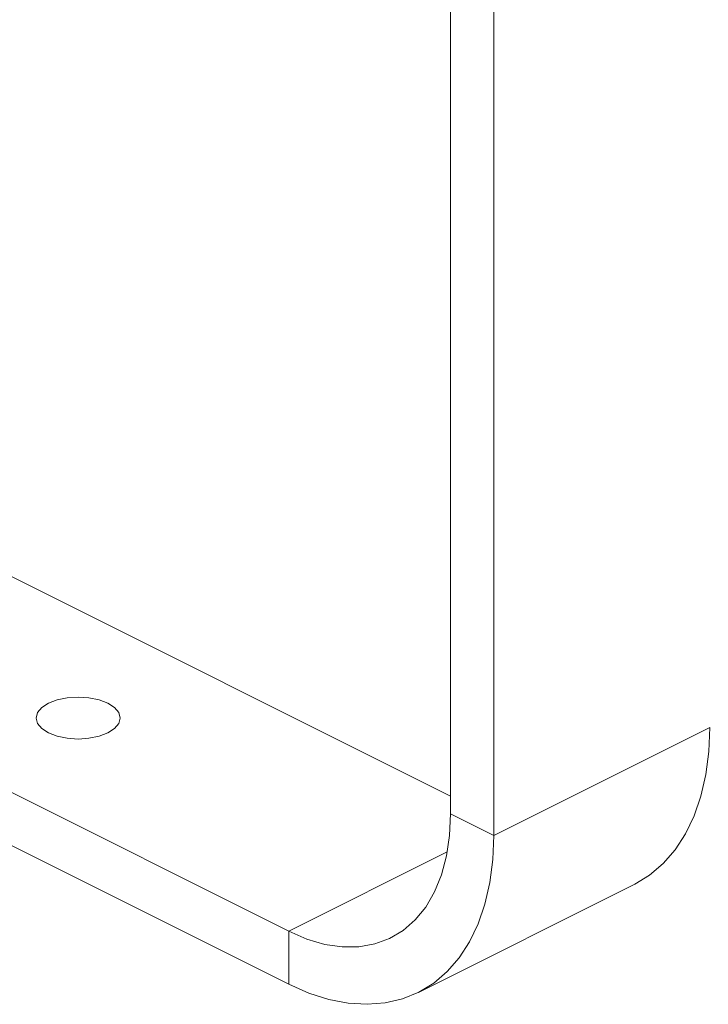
# Model space of a CAD drawing. Header units: millimetres. Extents: x -219 to 1361, y -849 to 661.
# Tile 47 of 73: x 651 to 741, y -449 to -320. Entities that reach past the tile are written whole.
import ezdxf

# ---------------------------------------------------------------- set-up
doc = ezdxf.new("R2010")
doc.units = ezdxf.units.MM

msp = doc.modelspace()

# ---------------------------------------------------------------- linework, layer by layer
at = {"color": 7, "linetype": 'Continuous', "lineweight": 15}
for p, q in [((707.21, -424.25), (707.21, -192.71)), ((712.87, -427.08), (712.87, -195.54)), ((615.05, -375.87), (707.21, -421.95)), ((586.77, -390.02), (686, -439.63)), ((579.84, -393.48), (686, -446.56)), ((712.87, -427.08), (741.15, -412.94)), ((707.21, -424.25), (712.87, -427.08)), ((702.99, -447.64), (731.27, -433.49)), ((686, -446.56), (686, -439.63))]:
    msp.add_line(p, q, dxfattribs=at)
at = {"color": 8, "linetype": 'Continuous', "lineweight": 15}
msp.add_line((686, -439.63), (706.78, -429.24), dxfattribs=at)
at = {"color": 7, "linetype": 'Continuous', "lineweight": 15, "flags": 128}
for points in [[(662.31, -413.64), (661.17, -414.08), (659.84, -414.35), (658.42, -414.45), (656.99, -414.35), (655.67, -414.08), (654.53, -413.64), (653.66, -413.07), (653.11, -412.41), (652.92, -411.7), (653.11, -410.99), (653.66, -410.32), (654.53, -409.75), (655.67, -409.32), (656.99, -409.04), (658.42, -408.95), (659.84, -409.04), (661.17, -409.32), (662.31, -409.75), (663.18, -410.32), (663.73, -410.99), (663.92, -411.7), (663.73, -412.41), (663.18, -413.07), (662.31, -413.64)], [(731.27, -433.49), (731.33, -433.47), (733.28, -432.28), (735.05, -430.77), (736.62, -428.96), (737.98, -426.87), (739.1, -424.51), (739.99, -421.92), (740.63, -419.1), (741.02, -416.1), (741.15, -412.94)], [(686, -439.63), (688.37, -440.65), (690.72, -441.34), (693, -441.67), (695.2, -441.66), (697.28, -441.29), (699.22, -440.57), (701, -439.52), (702.58, -438.14), (703.96, -436.45), (705.11, -434.48), (706.02, -432.24), (706.68, -429.77), (707.08, -427.1), (707.21, -424.25)], [(686, -446.56), (688.63, -447.72), (691.24, -448.55), (693.8, -449.04), (696.28, -449.19), (698.66, -449), (700.92, -448.48), (703.04, -447.61), (705, -446.42), (706.77, -444.91), (708.34, -443.1), (709.69, -441.01), (710.82, -438.65), (711.71, -436.06), (712.35, -433.25), (712.74, -430.24), (712.87, -427.08)]]:
    msp.add_lwpolyline(points, dxfattribs=at)

doc.saveas('drawing.dxf')
